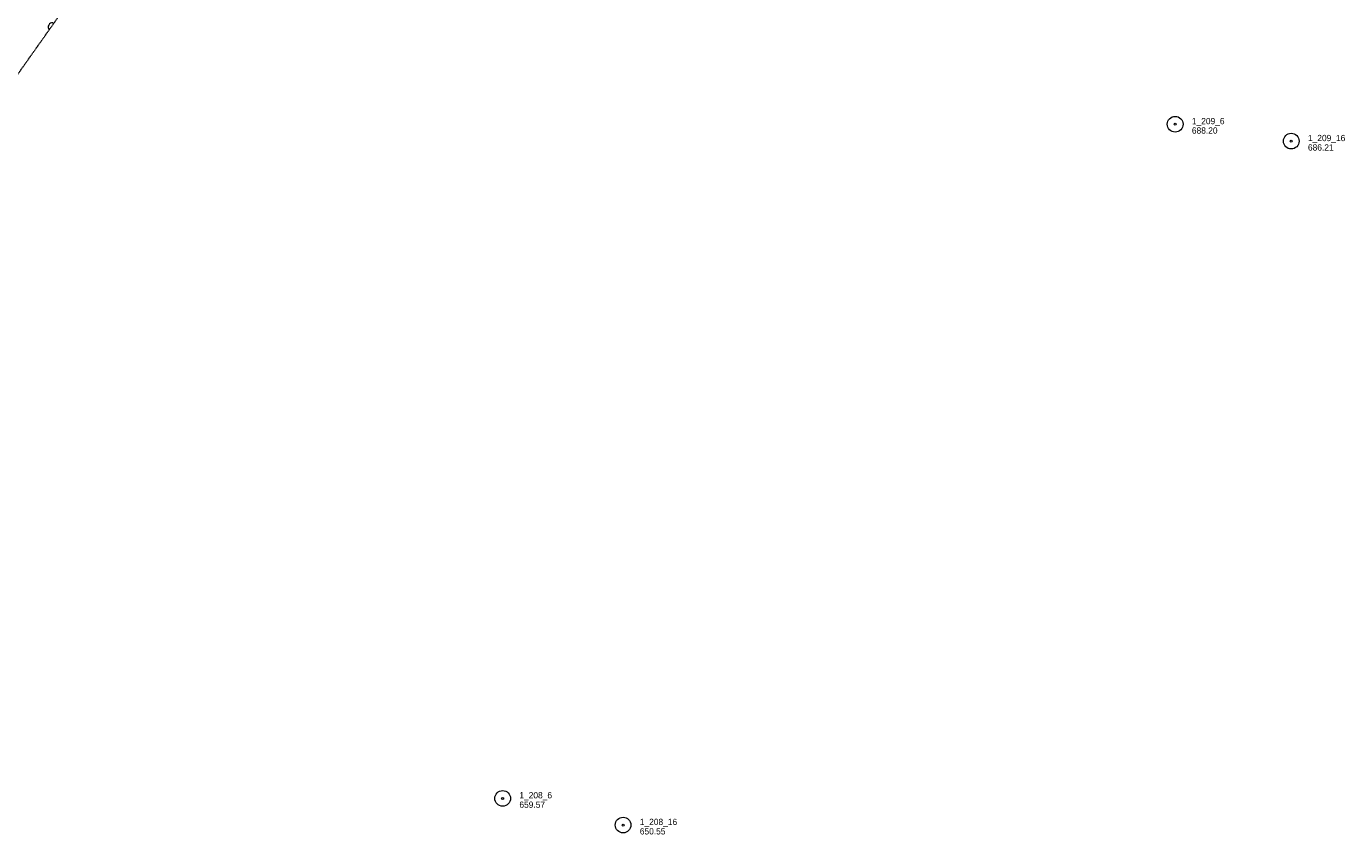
# Model space of a CAD drawing. Extents: x 863487 to 870045, y 569252 to 575761.
# Tile 6 of 66: x 864922 to 866184, y 569945 to 570718. Entities that reach past the tile are written whole.
import ezdxf

# ---------------------------------------------------------------- set-up
doc = ezdxf.new("R2010")
doc.units = 0
doc.header["$LTSCALE"] = 0.005
doc.header["$MEASUREMENT"] = 0
doc.linetypes.add('DGN Style 3', pattern=[37.5, 25, -12.5])
for name, color, linetype, lineweight in [('E_LAND_Vegetation', 3, 'Continuous', 15), ('E_MAP_Limits', 3, 'DGN Style 3', 15), ('E_MAP_PassPoints', 40, 'Continuous', 15)]:
    doc.layers.add(name, color=color, linetype=linetype, lineweight=lineweight)
doc.styles.add('Style-IGR_FONT_0', font='IGR_FONT_0.shx')

# ---------------------------------------------------------------- blocks, each defined once
blk = doc.blocks.new('PP')
at = {"layer": 'E_MAP_PassPoints', "color": 40, "linetype": 'Continuous', "lineweight": 0}
for radius in [7.5, 0.96]:
    blk.add_circle((0, 0), radius, dxfattribs=at)

msp = doc.modelspace()

# ---------------------------------------------------------------- linework, layer by layer
at = {"layer": 'E_LAND_Vegetation', "color": 93, "linetype": 'Continuous'}
msp.add_arc((864946.9, 570717.2), 4.01, 85.067, 222.0274, dxfattribs=at)
at = {"layer": 'E_MAP_Limits', "color": 73, "linetype": 'DGN Style 3', "flags": 128}
msp.add_lwpolyline([(864852.6, 570585.4), (864970.7, 570752.3), (865055.3, 570872.1), (865115.5, 570957.1), (865208.7, 571088.5), (865318.6, 571243.6), (865378.6, 571328.9)], dxfattribs=at)

# ---------------------------------------------------------------- block references
at = {"layer": 'E_MAP_PassPoints', "color": 40, "linetype": 'Continuous'}
for p in [(866020.7, 570624.1), (866020.7, 570624.1), (866131.7, 570607.9), (866131.7, 570607.9), (865377.5, 569979.3), (865377.5, 569979.3), (865492.7, 569953.8), (865492.7, 569953.8)]:
    msp.add_blockref('PP', p, dxfattribs=at)

# ---------------------------------------------------------------- texts
at = {"layer": 'E_MAP_PassPoints', "color": 40, "linetype": 'Continuous', "style": 'Style-IGR_FONT_0'}
for s, p in [('1_209_6', (866036.7, 570624.1)), ('1_209_6', (866036.7, 570624.1)), ('688.20', (866036.7, 570615.1)), ('688.20', (866036.7, 570615.1)), ('686.21', (866147.7, 570598.9)), ('686.21', (866147.7, 570598.9)), ('1_209_16', (866147.7, 570607.9)), ('1_209_16', (866147.7, 570607.9)), ('1_208_6', (865393.5, 569979.3)), ('1_208_6', (865393.5, 569979.3)), ('659.57', (865393.5, 569970.3)), ('659.57', (865393.5, 569970.3)), ('1_208_16', (865508.7, 569953.8)), ('1_208_16', (865508.7, 569953.8)), ('650.55', (865508.7, 569944.8)), ('650.55', (865508.7, 569944.8))]:
    msp.add_text(s, height=6, dxfattribs=at).set_placement(p)

doc.saveas('drawing.dxf')
